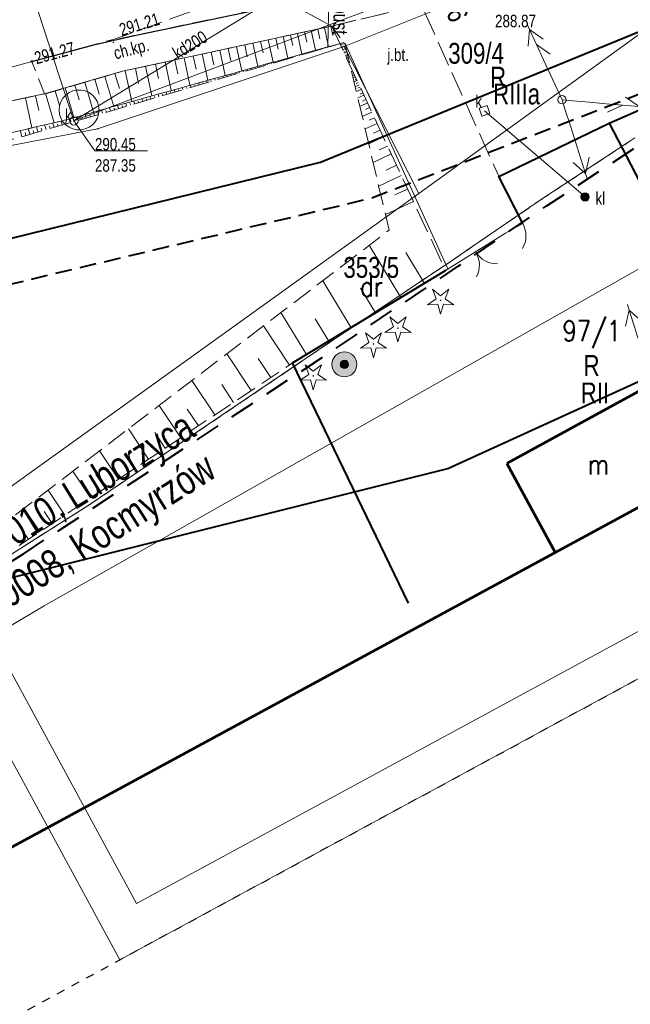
# Model space of a CAD drawing. Header units: metres. Extents: x 7437397 to 7437776, y 5556446 to 5556944.
# Tile 5 of 45: x 7437509 to 7437546, y 5556615 to 5556674. Entities that reach past the tile are written whole.
import ezdxf
from ezdxf.enums import TextEntityAlignment as Align

# ---------------------------------------------------------------- set-up
doc = ezdxf.new("R2010")
doc.units = ezdxf.units.M
doc.header["$MEASUREMENT"] = 0
for name, pattern in [('BUBZ01-500', [1.75, 1.25, -0.5]), ('EGBO02-500', [2.5, 1.5, -1]), ('EGBU01-500', [1, 0.5, -0.5]), ('KTCR02-500', [1.5, 1, -0.5]), ('KTJZ01-500', [2, 1.5, -0.5]), ('PTRW01_01-500', [1, 0.5, -0.5])]:
    doc.linetypes.add(name, pattern=pattern)
doc.layers.get('0').update_dxf_attribs({"color": 250, "lineweight": 5})
for name, color, linetype, lineweight in [('203-Punkt załamania granicy działki nie stabilizowany', 7, 'Continuous', 5), ('_arkusz', 7, 'Continuous', 13), ('brama (linia) - symbol', 7, 'Continuous', 5), ('BUBZ01', 250, 'Continuous', 5), ('BUBZ01_1', 250, 'Continuous', 5), ('BUIB02_01', 250, 'Continuous', 5), ('D_opis trasy', 7, 'Continuous', 13), ('D_opisy', 7, 'Continuous', 13), ('EGBB01', 250, 'Continuous', 5), ('EGBD03', 250, 'Continuous', 5), ('EGBK02', 250, 'Continuous', 5), ('EGBO02', 250, 'Continuous', 5), ('EGBP04_03', 250, 'Continuous', 5), ('EGBU01', 250, 'Continuous', 5), ('furtka (linia) - symbol', 7, 'Continuous', 5), ('KTCR02', 250, 'Continuous', 5), ('KTJZ01', 250, 'Continuous', 5), ('KTKR01', 250, 'Continuous', 5), ('KTOK01', 250, 'Continuous', 5), ('KTOK02', 250, 'Continuous', 5), ('KTOK04', 250, 'Continuous', 5), ('KTOK05_01', 250, 'Continuous', 5), ('MPZP', 250, 'Continuous', 5), ('OBOP01_01', 250, 'Continuous', 5), ('przewód elektroenergetyczny niskiego napięcia (linia) - symbol', 7, 'Continuous', 5), ('przewód kanalizacyjny (linia)', 7, 'Continuous', 5), ('przewód kanalizacyjny (linia)-Atr1', 7, 'Continuous', 5), ('przewód telekomunikacyjny (linia) - symbol', 7, 'Continuous', 5), ('punkt o określonej wysokości (sieć kanalizacyjna)', 7, 'Continuous', 5), ('punkt o określonej wysokości (sieć kanalizacyjna)-Atr2', 7, 'Continuous', 5), ('punkt o określonej wysokości (sieć kanalizacyjna)-Atr3', 7, 'Continuous', 5), ('punkt wysokościowy naturalny', 7, 'Continuous', 5), ('punkt wysokościowy sztuczny', 7, 'Continuous', 5), ('RTPW01', 250, 'Continuous', 5), ('RTPW02', 250, 'Continuous', 5), ('rzedne dla projektanta', 250, 'Continuous', 5), ('SUPG_01', 250, 'Continuous', 5), ('SUPK_01', 250, 'Continuous', 5), ('SUSM04_01_E', 250, 'Continuous', 5), ('SUUS13', 250, 'Continuous', 5), ('SUUS22_01_K', 250, 'Continuous', 5), ('słup (punkt)', 7, 'Continuous', 5), ('Warstwa 1', 250, 'Continuous', 5), ('Warstwa 2', 250, 'Continuous', 5), ('właz - siec kanalizacyjna (powierzchnia)', 7, 'Continuous', 5), ('właz kwadratowy - siec kanalizacyjna (punkt)', 7, 'Continuous', 5), ('właz kwadratowy - siec kanalizacyjna (punkt)-Atr17', 7, 'Continuous', 5), ('właz okrągły - siec kanalizacyjna (punkt)', 7, 'Continuous', 5), ('właz okrągły - siec kanalizacyjna (punkt)-Atr17', 7, 'Continuous', 5)]:
    doc.layers.add(name, color=color, linetype=linetype, lineweight=lineweight)
doc.styles.get("Standard").update_dxf_attribs({"font": 'txt.shx', "width": 0.75})
doc.styles.add('Style-Arial Narrow', font='ARIALN.TTF')
doc.linetypes.add('KTOK01-500', pattern='A,1.75,[13,dgnlstyle-rozp_2015.shx,S=0.002778,R=0,X=0,Y=0],1.75', length=3.5)
doc.linetypes.add('KTOK05_01-500', pattern='A,3.75,[13,dgnlstyle-rozp_2015.shx,S=0.002778,R=0,X=0,Y=0],3.75', length=7.5)

# ---------------------------------------------------------------- blocks, each defined once
blk = doc.blocks.new('PW01')
at = {"layer": 'punkt wysokościowy naturalny', "linetype": 'Continuous', "lineweight": 13}
h = blk.add_hatch(color=0, dxfattribs=at)
edge = h.paths.add_edge_path()
edge.add_arc((0, 0), 0.45, 0, 360)
blk = doc.blocks.new('US22')
at = {"color": 0, "linetype": 'Continuous', "lineweight": 13, "ltscale": 10}
blk.add_circle((0, 0), 2.5, dxfattribs=at)
blk = doc.blocks.new('PT01')
at = {"color": 0, "linetype": 'Continuous', "lineweight": 13, "ltscale": 10}
for p, q in [((6.5, 0), (0, 0)), ((6.5, 0), (16.5, 0)), ((16.5, 0), (26.5, 0)), ((26.5, 0), (36.5, 0)), ((36.5, 0), (27.84, -5)), ((36.5, 0), (46.5, 0)), ((46.5, 0), (37.84, 5)), ((46.5, 0), (50, 0))]:
    blk.add_line(p, q, dxfattribs=at)
blk = doc.blocks.new('PE04')
at = {"color": 0, "linetype": 'Continuous', "lineweight": 13, "ltscale": 10}
for p, q in [((6.5, 0), (0, 0)), ((6.5, 0), (16.5, 0)), ((16.5, 0), (26.5, 0)), ((26.5, 0), (36.5, 0)), ((36.5, 0), (46.5, 0)), ((46.5, 0), (37.84, 5)), ((46.5, 0), (37.84, -5)), ((46.5, 0), (50, 0))]:
    blk.add_line(p, q, dxfattribs=at)
blk = doc.blocks.new('OK02')
at = {"layer": 'brama (linia) - symbol', "color": 0, "linetype": 'Continuous', "lineweight": 13, "ltscale": 10}
for centre, start, end in [((-15, 0), 0, 60), ((15, 0), 120, 180)]:
    blk.add_arc(centre, 15, start, end, dxfattribs=at)
blk = doc.blocks.new('US22A')
at = {"color": 0, "linetype": 'Continuous', "lineweight": 0, "ltscale": 10, "flags": 128}
blk.add_lwpolyline([(-2.5, -2.5), (2.5, -2.5), (2.5, 2.5), (-2.5, 2.5), (-2.5, -2.5)], close=True, dxfattribs=at)
blk = doc.blocks.new('OK04')
at = {"color": 0, "linetype": 'Continuous', "lineweight": 0, "ltscale": 10}
blk.add_arc((15, 0.01), 15, 120, 180, dxfattribs=at)
blk = doc.blocks.new('203')
at = {"layer": '203-Punkt załamania granicy działki nie stabilizowany', "linetype": 'Continuous', "lineweight": 13}
h = blk.add_hatch(color=96, dxfattribs=at)
edge = h.paths.add_edge_path()
edge.add_arc((0, 0), 0.45, 0, 360)
blk = doc.blocks.new('PW02')
at = {"layer": 'punkt wysokościowy sztuczny', "linetype": 'Continuous', "lineweight": 13}
h = blk.add_hatch(color=0, dxfattribs=at)
edge = h.paths.add_edge_path()
edge.add_arc((0, 0), 0.45, 0, 360)
blk = doc.blocks.new('SM04')
at = {"layer": 'słup (punkt)', "color": 0, "linetype": 'Continuous', "lineweight": 13}
blk.add_circle((0, 0), 2.5, dxfattribs=at)
blk = doc.blocks.new('SUUS13')
at = {"layer": 'SUUS13', "linetype": 'Continuous', "lineweight": 13}
h = blk.add_hatch(color=8, dxfattribs=at)
edge = h.paths.add_edge_path()
edge.add_arc((0, 0), 0.75, 0, 360)
h = blk.add_hatch(color=8, dxfattribs=at)
edge = h.paths.add_edge_path()
edge.add_arc((0, 0), 0.25, 0, 360)
at = {"layer": 'SUUS13', "color": 250, "linetype": 'Continuous', "lineweight": 13}
for radius in [0.75, 0.25]:
    blk.add_circle((0, 0), radius, dxfattribs=at)
blk = doc.blocks.new('OBOP01_01')
at = {"layer": 'OBOP01_01', "linetype": 'Continuous', "lineweight": 13}
h = blk.add_hatch(color=96, dxfattribs=at)
edge = h.paths.add_edge_path()
edge.add_arc((0, 0), 0.05, 0, 360)
at = {"layer": 'OBOP01_01', "color": 96, "linetype": 'Continuous', "lineweight": 13, "flags": 128}
blk.add_lwpolyline([(0, -0.829), (-0.167, -0.23), (-0.788, -0.256), (-0.271, 0.088), (-0.487, 0.671), (0, 0.285), (0.487, 0.671), (0.271, 0.088), (0.788, -0.256), (0.167, -0.23), (0, -0.829)], close=True, dxfattribs=at)
blk = doc.blocks.new('SUUS22_01')
at = {"layer": 'SUUS22_01_K', "linetype": 'Continuous', "lineweight": 13}
h = blk.add_hatch(color=8, dxfattribs=at)
edge = h.paths.add_edge_path()
edge.add_arc((0, 0), 0.25, 0, 360)
at = {"layer": 'SUUS22_01_K', "color": 250, "linetype": 'Continuous', "lineweight": 13}
blk.add_circle((0, 0), 0.25, dxfattribs=at)

msp = doc.modelspace()

# ---------------------------------------------------------------- linework, layer by layer
at = {"layer": '_arkusz', "flags": 128}
for points in [[(7437515.216, 5556617.416), (7437771.128, 5556756.173), (7437674.245, 5556934.858), (7437418.332, 5556796.101), (7437515.216, 5556617.416)], [(7437515.216, 5556617.416), (7437771.128, 5556756.173), (7437674.245, 5556934.858), (7437418.332, 5556796.101), (7437515.216, 5556617.416)], [(7437516.222, 5556620.805), (7437767.739, 5556757.179), (7437673.239, 5556931.468), (7437421.721, 5556795.095), (7437516.222, 5556620.805)], [(7437516.222, 5556620.805), (7437767.739, 5556757.179), (7437673.239, 5556931.468), (7437421.721, 5556795.095), (7437516.222, 5556620.805)]]:
    msp.add_lwpolyline(points, close=True, dxfattribs=at)
at = {"layer": 'BUBZ01', "color": 7, "linetype": 'BUBZ01-500', "lineweight": 13}
msp.add_line((7437509.175, 5556642.284), (7437525.588, 5556653.243), dxfattribs=at)
at = {"layer": 'BUBZ01', "color": 7, "linetype": 'BUBZ01-500', "lineweight": 13, "flags": 128}
msp.add_lwpolyline([(7437497.945, 5556666.794), (7437498.812, 5556664.903), (7437501.01, 5556665.33), (7437511.67, 5556667.75), (7437528.66, 5556672.48), (7437527.93, 5556673.47), (7437515.37, 5556670.75), (7437510.69, 5556669.39), (7437500.89, 5556667.31), (7437497.945, 5556666.794)], close=True, dxfattribs=at)
at = {"layer": 'BUBZ01', "color": 7, "linetype": 'Continuous', "lineweight": 13, "flags": 128}
for points in [[(7437526.29, 5556673.12), (7437526.43, 5556672.51)], [(7437526.7, 5556673.2), (7437526.96, 5556672.01)], [(7437527.1, 5556673.29), (7437527.23, 5556672.7)], [(7437527.5, 5556673.38), (7437527.75, 5556672.23)], [(7437527.88, 5556673.46), (7437528.01, 5556672.9)], [(7437523.66, 5556672.54), (7437523.81, 5556671.86)], [(7437524.12, 5556672.64), (7437524.41, 5556671.3)], [(7437524.57, 5556672.74), (7437524.71, 5556672.08)], [(7437525.01, 5556672.84), (7437525.29, 5556671.54)], [(7437525.45, 5556672.93), (7437525.59, 5556672.3)], [(7437525.88, 5556673.03), (7437526.14, 5556671.78)], [(7437520.69, 5556671.9), (7437520.86, 5556671.13)], [(7437521.21, 5556672.01), (7437521.54, 5556670.5)], [(7437521.72, 5556672.12), (7437521.88, 5556671.38)], [(7437522.22, 5556672.23), (7437522.53, 5556670.77)], [(7437522.71, 5556672.34), (7437522.86, 5556671.62)], [(7437523.19, 5556672.44), (7437523.49, 5556671.04)], [(7437526.49, 5556671.84), (7437526.48, 5556671.86)], [(7437526.73, 5556671.91), (7437526.72, 5556671.94)], [(7437526.97, 5556671.99), (7437526.97, 5556672)], [(7437527.21, 5556672.06), (7437527.21, 5556672.08)], [(7437527.46, 5556672.13), (7437527.45, 5556672.14)], [(7437527.7, 5556672.2), (7437527.69, 5556672.21)], [(7437528.18, 5556672.34), (7437528.18, 5556672.35)], [(7437517.93, 5556671.31), (7437518.3, 5556669.6)], [(7437518.51, 5556671.43), (7437518.69, 5556670.59)], [(7437519.07, 5556671.55), (7437519.42, 5556669.91)], [(7437519.62, 5556671.67), (7437519.79, 5556670.87)], [(7437520.16, 5556671.79), (7437520.5, 5556670.21)], [(7437524.32, 5556671.21), (7437524.3, 5556671.27)], [(7437524.56, 5556671.28), (7437524.55, 5556671.3)], [(7437524.8, 5556671.35), (7437524.78, 5556671.4)], [(7437525.04, 5556671.42), (7437525.03, 5556671.44)], [(7437525.28, 5556671.49), (7437525.27, 5556671.54)], [(7437525.52, 5556671.56), (7437525.52, 5556671.58)], [(7437525.76, 5556671.63), (7437525.75, 5556671.67)], [(7437526.01, 5556671.7), (7437526, 5556671.72)], [(7437526.25, 5556671.77), (7437526.24, 5556671.81)], [(7437515.53, 5556670.78), (7437515.93, 5556668.94)], [(7437516.15, 5556670.92), (7437516.34, 5556670.01)], [(7437516.75, 5556671.05), (7437517.14, 5556669.27)], [(7437517.35, 5556671.18), (7437517.54, 5556670.31)], [(7437522.38, 5556670.64), (7437522.36, 5556670.73)], [(7437522.62, 5556670.71), (7437522.61, 5556670.75)], [(7437522.87, 5556670.78), (7437522.84, 5556670.86)], [(7437523.11, 5556670.85), (7437523.1, 5556670.89)], [(7437523.35, 5556670.92), (7437523.33, 5556671)], [(7437523.59, 5556670.99), (7437523.58, 5556671.03)], [(7437523.83, 5556671.06), (7437523.81, 5556671.13)], [(7437524.07, 5556671.13), (7437524.06, 5556671.17)], [(7437513.12, 5556670.1), (7437513.64, 5556668.3)], [(7437513.72, 5556670.27), (7437513.98, 5556669.37)], [(7437514.32, 5556670.44), (7437514.85, 5556668.63)], [(7437514.92, 5556670.62), (7437515.19, 5556669.71)], [(7437520.45, 5556670.07), (7437520.42, 5556670.19)], [(7437520.69, 5556670.14), (7437520.68, 5556670.2)], [(7437520.93, 5556670.21), (7437520.9, 5556670.32)], [(7437521.18, 5556670.28), (7437521.16, 5556670.34)], [(7437521.42, 5556670.36), (7437521.39, 5556670.46)], [(7437521.66, 5556670.43), (7437521.64, 5556670.47)], [(7437521.9, 5556670.5), (7437521.87, 5556670.59)], [(7437522.14, 5556670.57), (7437522.13, 5556670.61)], [(7437511.34, 5556669.58), (7437511.6, 5556668.69)], [(7437511.93, 5556669.75), (7437512.45, 5556667.97)], [(7437512.52, 5556669.92), (7437512.78, 5556669.03)], [(7437518.04, 5556669.36), (7437517.99, 5556669.51)], [(7437518.28, 5556669.43), (7437518.26, 5556669.51)], [(7437518.52, 5556669.51), (7437518.48, 5556669.65)], [(7437518.76, 5556669.58), (7437518.74, 5556669.64)], [(7437519, 5556669.65), (7437518.96, 5556669.78)], [(7437519.24, 5556669.72), (7437519.22, 5556669.78)], [(7437519.48, 5556669.79), (7437519.45, 5556669.92)], [(7437519.73, 5556669.86), (7437519.71, 5556669.92)], [(7437519.97, 5556669.93), (7437519.93, 5556670.05)], [(7437520.21, 5556670), (7437520.19, 5556670.06)], [(7437509.56, 5556669.15), (7437509.94, 5556667.36)], [(7437510.16, 5556669.28), (7437510.35, 5556668.39)], [(7437510.76, 5556669.41), (7437511.27, 5556667.66)], [(7437516.1, 5556668.8), (7437516.05, 5556668.97)], [(7437516.34, 5556668.87), (7437516.32, 5556668.95)], [(7437516.59, 5556668.94), (7437516.54, 5556669.1)], [(7437516.83, 5556669.01), (7437516.8, 5556669.09)], [(7437517.07, 5556669.08), (7437517.02, 5556669.24)], [(7437517.31, 5556669.15), (7437517.29, 5556669.23)], [(7437517.55, 5556669.22), (7437517.51, 5556669.38)], [(7437517.79, 5556669.29), (7437517.77, 5556669.37)], [(7437514.17, 5556668.23), (7437514.11, 5556668.43)], [(7437514.41, 5556668.3), (7437514.38, 5556668.4)], [(7437514.65, 5556668.37), (7437514.6, 5556668.56)], [(7437514.9, 5556668.44), (7437514.87, 5556668.54)], [(7437515.14, 5556668.51), (7437515.08, 5556668.7)], [(7437515.38, 5556668.58), (7437515.35, 5556668.68)], [(7437515.62, 5556668.66), (7437515.57, 5556668.83)], [(7437515.86, 5556668.73), (7437515.84, 5556668.81)], [(7437511.75, 5556667.53), (7437511.69, 5556667.75)], [(7437512.24, 5556667.66), (7437512.17, 5556667.89)], [(7437512.48, 5556667.73), (7437512.45, 5556667.85)], [(7437512.72, 5556667.8), (7437512.66, 5556668.02)], [(7437512.96, 5556667.88), (7437512.93, 5556667.98)], [(7437513.2, 5556667.95), (7437513.14, 5556668.16)], [(7437513.45, 5556668.02), (7437513.42, 5556668.12)], [(7437513.69, 5556668.09), (7437513.63, 5556668.29)], [(7437513.93, 5556668.16), (7437513.9, 5556668.26)], [(7437509.33, 5556666.83), (7437509.23, 5556667.2)], [(7437509.82, 5556666.97), (7437509.72, 5556667.31)], [(7437510.06, 5556667.04), (7437510.01, 5556667.2)], [(7437510.3, 5556667.11), (7437510.21, 5556667.42)], [(7437510.54, 5556667.18), (7437510.5, 5556667.33)], [(7437510.79, 5556667.25), (7437510.7, 5556667.53)], [(7437511.03, 5556667.32), (7437510.99, 5556667.45)], [(7437511.27, 5556667.39), (7437511.2, 5556667.64)], [(7437511.51, 5556667.46), (7437511.48, 5556667.58)], [(7437512, 5556667.6), (7437511.96, 5556667.71)], [(7437509.58, 5556666.9), (7437509.53, 5556667.08)]]:
    msp.add_lwpolyline(points, dxfattribs=at)
at = {"layer": 'BUBZ01', "color": 7, "linetype": 'BUBZ01-500', "lineweight": 13, "flags": 128}
for points in [[(7437499.202, 5556664.052), (7437501.23, 5556664.5), (7437512.5, 5556667.74), (7437528.66, 5556672.48), (7437511.67, 5556667.75), (7437501.01, 5556665.33), (7437498.812, 5556664.903)], [(7437528.72, 5556672.47), (7437531.377, 5556661.223), (7437508.495, 5556643.769)]]:
    msp.add_lwpolyline(points, dxfattribs=at)
at = {"layer": 'BUBZ01_1', "color": 7, "linetype": 'Continuous', "lineweight": 13}
for p, q in [((7437528.728, 5556672.436), (7437528.468, 5556672.315)), ((7437528.647, 5556672.233), (7437528.532, 5556672.179)), ((7437528.799, 5556672.138), (7437528.595, 5556672.043)), ((7437528.746, 5556671.948), (7437528.658, 5556671.907)), ((7437528.851, 5556671.914), (7437528.69, 5556671.839)), ((7437528.82, 5556671.734), (7437528.753, 5556671.703)), ((7437528.904, 5556671.691), (7437528.785, 5556671.635)), ((7437528.869, 5556671.592), (7437528.817, 5556671.567)), ((7437528.939, 5556671.541), (7437528.848, 5556671.499)), ((7437529.066, 5556671.022), (7437529.07, 5556671.023)), ((7437529.186, 5556670.498), (7437529.292, 5556670.548)), ((7437529.221, 5556670.349), (7437529.355, 5556670.412)), ((7437529.263, 5556670.452), (7437529.323, 5556670.48)), ((7437529.274, 5556670.126), (7437529.45, 5556670.208)), ((7437529.337, 5556670.238), (7437529.418, 5556670.276)), ((7437529.344, 5556669.828), (7437529.577, 5556669.936)), ((7437529.411, 5556670.024), (7437529.513, 5556670.072)), ((7437529.415, 5556669.53), (7437529.703, 5556669.664)), ((7437529.51, 5556669.739), (7437529.64, 5556669.8)), ((7437529.503, 5556669.157), (7437529.862, 5556669.324)), ((7437529.633, 5556669.383), (7437529.798, 5556669.46)), ((7437529.781, 5556668.956), (7437529.988, 5556669.052)), ((7437529.626, 5556668.635), (7437530.083, 5556668.849)), ((7437529.953, 5556668.457), (7437530.21, 5556668.577)), ((7437529.767, 5556668.039), (7437530.337, 5556668.305)), ((7437530.175, 5556667.816), (7437530.495, 5556667.965)), ((7437529.943, 5556667.294), (7437530.653, 5556667.625)), ((7437530.446, 5556667.032), (7437530.843, 5556667.217)), ((7437530.154, 5556666.4), (7437531.033, 5556666.81)), ((7437530.791, 5556666.035), (7437531.287, 5556666.266)), ((7437530.418, 5556665.282), (7437531.508, 5556665.79)), ((7437531.21, 5556664.824), (7437531.825, 5556665.111)), ((7437530.753, 5556663.866), (7437532.11, 5556664.499)), ((7437531.727, 5556663.328), (7437532.49, 5556663.683)), ((7437531.157, 5556662.153), (7437532.838, 5556662.936)), ((7437530.191, 5556660.318), (7437532.092, 5556657.172)), ((7437532.377, 5556659.869), (7437533.495, 5556658.02)), ((7437527.391, 5556658.183), (7437529.095, 5556655.362)), ((7437529.662, 5556657.738), (7437530.562, 5556656.248)), ((7437524.889, 5556656.274), (7437526.417, 5556653.744)), ((7437523.833, 5556655.468), (7437525.402, 5556653.119)), ((7437526.948, 5556655.891), (7437527.756, 5556654.553)), ((7437521.628, 5556653.787), (7437523.1, 5556651.582)), ((7437523.521, 5556653.511), (7437524.282, 5556652.371)), ((7437519.542, 5556652.196), (7437520.923, 5556650.128)), ((7437521.329, 5556651.945), (7437522.043, 5556650.876)), ((7437517.576, 5556650.696), (7437518.87, 5556648.758)), ((7437519.258, 5556650.466), (7437519.928, 5556649.464)), ((7437515.729, 5556649.287), (7437516.942, 5556647.47)), ((7437517.31, 5556649.074), (7437517.937, 5556648.135)), ((7437514, 5556647.969), (7437515.138, 5556646.265)), ((7437515.483, 5556647.77), (7437516.071, 5556646.888)), ((7437512.392, 5556646.742), (7437513.458, 5556645.144)), ((7437513.778, 5556646.552), (7437514.329, 5556645.725)), ((7437510.902, 5556645.605), (7437511.903, 5556644.106)), ((7437512.194, 5556645.421), (7437512.712, 5556644.646)), ((7437509.472, 5556644.514), (7437510.41, 5556643.109)), ((7437510.672, 5556644.334), (7437511.157, 5556643.607)), ((7437509.271, 5556643.333), (7437509.726, 5556642.652))]:
    msp.add_line(p, q, dxfattribs=at)
at = {"layer": 'BUIB02_01', "color": 7, "linetype": 'Continuous', "lineweight": 13}
msp.add_line((7437528.72, 5556672.47), (7437534.918, 5556658.857), dxfattribs=at)
at = {"layer": 'BUIB02_01', "color": 212, "linetype": 'Continuous', "lineweight": 40, "flags": 128}
msp.add_lwpolyline([(7437478.779, 5556655.789), (7437498.529, 5556658.242), (7437527.258, 5556665.29), (7437554.461, 5556676.462), (7437578.709, 5556689.08)], dxfattribs=at)
at = {"layer": 'D_opisy', "color": 1}
msp.add_line((7437527.989, 5556685.722), (7437527.7, 5556672.2), dxfattribs=at)
at = {"layer": 'EGBB01', "color": 7, "linetype": 'Continuous', "lineweight": 53, "flags": 128}
for points in [[(7437547.2, 5556651.99), (7437538.44, 5556647.2)], [(7437538.44, 5556647.2), (7437541.354, 5556641.873)]]:
    msp.add_lwpolyline(points, dxfattribs=at)
at = {"layer": 'EGBD03', "color": 96, "linetype": 'Continuous', "lineweight": 13, "flags": 128}
for points in [[(7437553.19, 5556677.9), (7437533.16, 5556663.41)], [(7437535.38, 5556674.92), (7437528.68, 5556672.25)], [(7437513.88, 5556667.3), (7437528.68, 5556672.25)], [(7437533.16, 5556663.41), (7437528.68, 5556672.25)], [(7437499.024, 5556664.441), (7437513.88, 5556667.3)], [(7437545.77, 5556666.51), (7437546.14, 5556666.76)], [(7437540.53, 5556663.07), (7437545.77, 5556666.51)], [(7437507.829, 5556645.222), (7437533.16, 5556663.41)], [(7437535.25, 5556659.46), (7437540.53, 5556663.07)], [(7437527.09, 5556653.99), (7437535.25, 5556659.46)], [(7437513.31, 5556644.68), (7437527.09, 5556653.99)], [(7437509.253, 5556642.115), (7437513.31, 5556644.68)], [(7437509.253, 5556642.115), (7437502.95, 5556638.13), (7437496.957, 5556635.063)]]:
    msp.add_lwpolyline(points, dxfattribs=at)
at = {"layer": 'EGBO02', "color": 96, "linetype": 'EGBO02-500', "lineweight": 40, "flags": 128}
for points in [[(7437509.408, 5556641.775), (7437527.366, 5556653.573), (7437535.53, 5556659.046), (7437540.808, 5556662.655), (7437546.047, 5556666.094), (7437546.417, 5556666.344), (7437547.687, 5556667.174), (7437556.491, 5556673.156), (7437559.221, 5556675.006), (7437566.622, 5556680.047), (7437572.551, 5556684.096), (7437578.927, 5556688.403), (7437581.512, 5556689.607), (7437586.468, 5556691.935), (7437596.734, 5556696.524), (7437608.998, 5556702.025), (7437613.531, 5556704.147), (7437646.901, 5556719.682), (7437664.231, 5556728.731), (7437679.981, 5556736.007), (7437721.816, 5556755.672), (7437743.341, 5556772.789), (7437751.664, 5556779.423)], [(7437509.408, 5556641.775), (7437503.087, 5556637.778), (7437497.221, 5556634.776)]]:
    msp.add_lwpolyline(points, dxfattribs=at)
at = {"layer": 'EGBU01', "color": 96, "linetype": 'EGBU01-500', "lineweight": 13, "flags": 128}
for points in [[(7437545.77, 5556666.51), (7437546.14, 5556666.76)], [(7437546.14, 5556666.76), (7437545.77, 5556666.51)], [(7437540.53, 5556663.07), (7437545.77, 5556666.51)], [(7437545.77, 5556666.51), (7437540.53, 5556663.07)], [(7437535.25, 5556659.46), (7437540.53, 5556663.07)], [(7437540.53, 5556663.07), (7437535.25, 5556659.46)], [(7437527.09, 5556653.99), (7437535.25, 5556659.46)], [(7437535.25, 5556659.46), (7437527.09, 5556653.99)], [(7437513.31, 5556644.68), (7437527.09, 5556653.99)], [(7437527.09, 5556653.99), (7437513.31, 5556644.68)], [(7437509.253, 5556642.115), (7437513.31, 5556644.68)], [(7437513.31, 5556644.68), (7437509.253, 5556642.115)]]:
    msp.add_lwpolyline(points, dxfattribs=at)
at = {"layer": 'KTCR02', "color": 7, "linetype": 'KTCR02-500', "lineweight": 13, "flags": 128}
msp.add_lwpolyline([(7437510.69, 5556669.39), (7437509.93, 5556671.34), (7437513.74, 5556672.37), (7437516.19, 5556672.93), (7437525.36, 5556674.85), (7437527.93, 5556673.47), (7437515.37, 5556670.75), (7437510.69, 5556669.39)], close=True, dxfattribs=at)
at = {"layer": 'KTJZ01', "color": 7, "linetype": 'KTJZ01-500', "lineweight": 13, "flags": 128}
msp.add_lwpolyline([(7437487.24, 5556665.88), (7437500.01, 5556668.65), (7437509.93, 5556671.34), (7437514.81, 5556672.66), (7437528.54, 5556677.57), (7437546.18, 5556685.08), (7437562.31, 5556693.39), (7437575.78, 5556700.17), (7437584.6, 5556705.2), (7437599.33, 5556712.79), (7437607.41, 5556717.03), (7437624.22, 5556725.75), (7437636.91, 5556731.79), (7437639.91, 5556733.3), (7437648.13, 5556737.1), (7437664.08, 5556744.94), (7437674.41, 5556750.47), (7437695.47, 5556762.01), (7437726.23, 5556778.98), (7437745.592, 5556790.579), (7437740.524, 5556799.89), (7437726.071, 5556794.065), (7437721.424, 5556793.261), (7437718.653, 5556793.684), (7437716.454, 5556794.853), (7437714.78, 5556796.65), (7437713.44, 5556798.18), (7437704.05, 5556814.76), (7437696.46, 5556806.77), (7437698.53, 5556806.84), (7437700.74, 5556806.26), (7437702.79, 5556804.94), (7437704.06, 5556803.16), (7437709.44, 5556793.77), (7437711.44, 5556790.12), (7437712.13, 5556787.63), (7437712.21, 5556785.35), (7437711.59, 5556783.66), (7437709.87, 5556781.76), (7437701.28, 5556777.09), (7437699.42, 5556776.48), (7437697.78, 5556776.19), (7437695.76, 5556776.41), (7437693.65, 5556777.51), (7437692.09, 5556778.89), (7437690.49, 5556781.22), (7437685.25, 5556778.28), (7437686.1, 5556775.03), (7437686.085, 5556773.72), (7437685.81, 5556772.51), (7437685.3, 5556771.32), (7437684.475, 5556769.98), (7437683.43, 5556768.68), (7437682.12, 5556767.23), (7437680.52, 5556765.9), (7437679.609, 5556765.424), (7437667.4, 5556758.73), (7437656.58, 5556752.94), (7437646.03, 5556747.24), (7437635.04, 5556741.31), (7437625.46, 5556735.97), (7437617.31, 5556731.03), (7437610.73, 5556727.32), (7437599.83, 5556721.28), (7437592.56, 5556717.41), (7437581.48, 5556711.39), (7437572.19, 5556706.38), (7437570.63, 5556705.57), (7437559.43, 5556699.57), (7437555.27, 5556697.37), (7437547.58, 5556693.6), (7437542.1, 5556690.99), (7437536.78, 5556688.64), (7437527.13, 5556684.56), (7437524.75, 5556685.69), (7437522.99, 5556687.15), (7437521.44, 5556689.45), (7437520.46, 5556691.39), (7437515.43, 5556689.51), (7437516.09, 5556686.202), (7437515.98, 5556684.5), (7437514.73, 5556681.38), (7437513.55, 5556680.28), (7437512.1, 5556679.32), (7437507.87, 5556678.13), (7437498.81, 5556675.82), (7437492.9, 5556674.29)], dxfattribs=at)
for points in [[(7437525.36, 5556674.85), (7437534.27, 5556677.12), (7437533.32, 5556674.74), (7437527.93, 5556673.47), (7437525.36, 5556674.85)], [(7437527.93, 5556673.47), (7437533.32, 5556674.74), (7437537.94, 5556664.49), (7437539.4, 5556661.61), (7437538.37, 5556661.03), (7437534.77, 5556658.79), (7437527.93, 5556673.47)]]:
    msp.add_lwpolyline(points, close=True, dxfattribs=at)
at = {"layer": 'KTKR01', "color": 7, "linetype": 'Continuous', "lineweight": 30, "flags": 128}
msp.add_lwpolyline([(7437509.93, 5556671.34), (7437513.74, 5556672.37), (7437516.19, 5556672.93), (7437525.36, 5556674.85), (7437534.27, 5556677.12), (7437543.86, 5556679.82), (7437547.6, 5556681.25), (7437562.05, 5556688.41), (7437564.55, 5556690.07), (7437567.61, 5556692.67), (7437574.17, 5556698.83), (7437574.91, 5556699.49), (7437575.69, 5556700.12)], dxfattribs=at)
at = {"layer": 'KTOK01', "color": 7, "linetype": 'KTOK01-500', "lineweight": 13, "flags": 128}
msp.add_lwpolyline([(7437527.93, 5556673.47), (7437515.37, 5556670.75), (7437510.76, 5556669.41), (7437500.89, 5556667.31), (7437497.967, 5556666.813)], dxfattribs=at)
at = {"layer": 'KTOK02', "color": 7, "linetype": 'Continuous', "lineweight": 13, "flags": 128}
msp.add_lwpolyline([(7437538.37, 5556661.03), (7437534.77, 5556658.79)], dxfattribs=at)
at = {"layer": 'KTOK04', "color": 7, "linetype": 'Continuous', "lineweight": 13, "flags": 128}
msp.add_lwpolyline([(7437539.4, 5556661.61), (7437538.37, 5556661.03)], dxfattribs=at)
at = {"layer": 'KTOK05_01', "color": 7, "linetype": 'KTOK05_01-500', "lineweight": 40, "flags": 128}
for points in [[(7437539.4, 5556661.61), (7437537.97, 5556664.43), (7437544.59, 5556667.64), (7437552.99, 5556671.31)], [(7437544.59, 5556667.64), (7437553.94, 5556649.66), (7437554.329, 5556648.908)], [(7437532.54, 5556638.82), (7437525.588, 5556653.243), (7437534.77, 5556658.79)]]:
    msp.add_lwpolyline(points, dxfattribs=at)
at = {"layer": 'MPZP', "color": 212, "linetype": 'KTCR02-500', "lineweight": 40, "flags": 128}
msp.add_lwpolyline([(7437480.406, 5556653.046), (7437497.678, 5556655.366), (7437530.257, 5556663.123), (7437555.691, 5556673.002), (7437601.685, 5556696.111), (7437651.01, 5556723.248), (7437712.92, 5556755.928), (7437752.943, 5556777.073)], dxfattribs=at)
at = {"layer": 'MPZP', "color": 212, "linetype": 'KTOK05_01-500', "lineweight": 40, "flags": 128}
msp.add_lwpolyline([(7437495.183, 5556636.991), (7437534.91, 5556646.91), (7437607.002, 5556679.825), (7437691.32, 5556724.349), (7437761.13, 5556762.033)], dxfattribs=at)
at = {"layer": 'przewód kanalizacyjny (linia)', "color": 36, "linetype": 'Continuous', "lineweight": 13, "flags": 128}
for points in [[(7437507.01, 5556684.43), (7437512.46, 5556667.77)], [(7437512.46, 5556667.77), (7437535.98, 5556676.65), (7437554.59, 5556679.12)], [(7437512.46, 5556667.77), (7437528.53, 5556677.61)]]:
    msp.add_lwpolyline(points, dxfattribs=at)
at = {"layer": 'punkt o określonej wysokości (sieć kanalizacyjna)-Atr2', "color": 7, "flags": 128}
msp.add_lwpolyline([(7437512.46, 5556667.77), (7437513.72, 5556665.98), (7437516.866, 5556665.98)], dxfattribs=at)
at = {"layer": 'rzedne dla projektanta', "color": 7, "linetype": 'Continuous', "lineweight": 40}
msp.add_circle((7437509.93, 5556671.34), 0.0225, dxfattribs=at)
at = {"layer": 'SUPG_01', "color": 52, "linetype": 'Continuous', "lineweight": 13}
msp.add_line((7437510.677, 5556638.674), (7437499.657, 5556632.13), dxfattribs=at)
at = {"layer": 'SUPG_01', "color": 52, "linetype": 'Continuous', "lineweight": 13, "flags": 128}
msp.add_lwpolyline([(7437619.69, 5556696.07), (7437619.33, 5556696.07), (7437605.899, 5556688.332), (7437599.734, 5556685.262), (7437589.523, 5556679.677), (7437568.76, 5556670.23), (7437547.783, 5556659.698), (7437510.677, 5556638.674)], dxfattribs=at)
at = {"layer": 'SUPK_01', "color": 36, "linetype": 'Continuous', "lineweight": 13}
msp.add_line((7437537.11, 5556668.38), (7437543.146, 5556663.215), dxfattribs=at)
at = {"layer": 'Warstwa 1', "color": 207, "linetype": 'Continuous', "lineweight": 53, "true_color": 0x6e1e6e, "flags": 128}
msp.add_lwpolyline([(7437466.384, 5556694.725), (7437479.253, 5556654.299), (7437507.556, 5556623.548), (7437507.556, 5556623.548), (7437761.553, 5556761.255), (7437724.258, 5556829.774), (7437466.384, 5556694.725)], close=True, dxfattribs=at)
at = {"layer": 'Warstwa 2', "color": 5, "linetype": 'PTRW01_01-500', "lineweight": 30, "flags": 128}
msp.add_lwpolyline([(7437497.381, 5556607.746), (7437776.307, 5556758.981), (7437676.21, 5556943.59), (7437397.285, 5556792.356), (7437497.381, 5556607.746)], close=True, dxfattribs=at)
at = {"layer": 'właz - siec kanalizacyjna (powierzchnia)', "color": 36, "linetype": 'Continuous', "lineweight": 13, "flags": 128}
msp.add_lwpolyline([(7437513.97, 5556668.43), (7437513.94, 5556668.18), (7437513.87, 5556667.94), (7437513.74, 5556667.72), (7437513.57, 5556667.54), (7437513.37, 5556667.39), (7437513.14, 5556667.29), (7437512.9, 5556667.24), (7437512.64, 5556667.24), (7437512.4, 5556667.29), (7437512.17, 5556667.39), (7437511.97, 5556667.54), (7437511.8, 5556667.72), (7437511.67, 5556667.94), (7437511.6, 5556668.18), (7437511.57, 5556668.43), (7437511.6, 5556668.68), (7437511.67, 5556668.92), (7437511.8, 5556669.14), (7437511.97, 5556669.32), (7437512.17, 5556669.47), (7437512.4, 5556669.57), (7437512.64, 5556669.62), (7437512.9, 5556669.62), (7437513.14, 5556669.57), (7437513.37, 5556669.47), (7437513.57, 5556669.32), (7437513.74, 5556669.14), (7437513.87, 5556668.92), (7437513.94, 5556668.68), (7437513.97, 5556668.43)], close=True, dxfattribs=at)

# ---------------------------------------------------------------- block references
at = {"layer": 'EGBP04_03', "color": 96, "linetype": 'Continuous', "lineweight": 13, "xscale": 0.1, "yscale": 0.1, "zscale": 0.1}
for p in [(7437528.68, 5556672.25), (7437513.88, 5556667.3), (7437545.77, 5556666.51), (7437533.16, 5556663.41), (7437540.53, 5556663.07), (7437535.25, 5556659.46), (7437527.09, 5556653.99), (7437513.31, 5556644.68)]:
    msp.add_blockref('203', p, dxfattribs=at)
at = {"layer": 'furtka (linia) - symbol', "color": 7, "linetype": 'Continuous', "lineweight": 13, "xscale": 0.1, "yscale": 0.1, "zscale": 0.1, "rotation": 209.384}
msp.add_blockref('OK04', (7437539.4, 5556661.61), dxfattribs=at)
at = {"layer": 'KTOK02', "color": 7, "linetype": 'Continuous', "lineweight": 13, "xscale": 0.1, "yscale": 0.1, "zscale": 0.1, "rotation": 211.8909999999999}
msp.add_blockref('OK02', (7437536.57, 5556659.91), dxfattribs=at)
at = {"layer": 'OBOP01_01', "color": 96, "linetype": 'Continuous', "lineweight": 13}
for p in [(7437534.468, 5556656.998), (7437531.908, 5556655.332), (7437530.441, 5556654.383), (7437526.825, 5556652.467)]:
    msp.add_blockref('OBOP01_01', p, dxfattribs=at)
at = {"layer": 'przewód elektroenergetyczny niskiego napięcia (linia) - symbol', "color": 1, "linetype": 'Continuous', "lineweight": 13}
for p, xscale, yscale, zscale, rotation in [((7437541.76, 5556669.04), 0.1, 0.1, 0.1, 114.799), ((7437541.76, 5556669.04), 0.1, 0.1, 0.1, 287.696), ((7437547.2, 5556651.99), 0.09999999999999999, 0.09999999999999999, 0.09999999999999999, 107.696)]:
    msp.add_blockref('PE04', p, dxfattribs=dict(at, xscale=xscale, yscale=yscale, zscale=zscale, rotation=rotation))
at = {"layer": 'przewód telekomunikacyjny (linia) - symbol', "color": 30, "linetype": 'Continuous', "lineweight": 13, "xscale": 0.1, "yscale": 0.1, "zscale": 0.1}
for rotation in [114.799, 354.976]:
    msp.add_blockref('PT01', (7437541.76, 5556669.04), dxfattribs=dict(at, rotation=rotation))
at = {"layer": 'punkt o określonej wysokości (sieć kanalizacyjna)', "color": 7, "linetype": 'Continuous', "lineweight": 13, "xscale": 0.1, "yscale": 0.1, "zscale": 0.1}
msp.add_blockref('PW01', (7437512.46, 5556667.77), dxfattribs=at)
at = {"layer": 'RTPW02', "color": 7, "linetype": 'Continuous', "lineweight": 13, "xscale": 0.1, "yscale": 0.1, "zscale": 0.1}
msp.add_blockref('PW02', (7437514.83, 5556672.49), dxfattribs=at)
at = {"layer": 'SUSM04_01_E', "color": 7, "linetype": 'Continuous', "lineweight": 13, "xscale": 0.1, "yscale": 0.1, "zscale": 0.1}
msp.add_blockref('SM04', (7437541.76, 5556669.04), dxfattribs=at)
msp.add_blockref('SM04', (7437541.76, 5556669.04), dxfattribs=at)
at = {"layer": 'SUUS13', "color": 7, "linetype": 'Continuous', "lineweight": 13}
msp.add_blockref('SUUS13', (7437528.695, 5556653.156), dxfattribs=at)
at = {"layer": 'SUUS22_01_K', "color": 7, "linetype": 'Continuous', "lineweight": 13}
msp.add_blockref('SUUS22_01', (7437543.146, 5556663.215), dxfattribs=at)
at = {"layer": 'właz kwadratowy - siec kanalizacyjna (punkt)', "color": 7, "linetype": 'Continuous', "lineweight": 13, "xscale": 0.1, "yscale": 0.1, "zscale": 0.1, "rotation": 18.869}
msp.add_blockref('US22A', (7437537.11, 5556668.38), dxfattribs=at)
at = {"layer": 'właz okrągły - siec kanalizacyjna (punkt)', "color": 7, "linetype": 'Continuous', "lineweight": 13, "xscale": 0.1, "yscale": 0.1, "zscale": 0.1}
msp.add_blockref('US22', (7437512.46, 5556667.77), dxfattribs=at)

# ---------------------------------------------------------------- texts
at = {"layer": 'D_opis trasy', "insert": (7437533.296, 5556681.5), "char_height": 1.2, "attachment_point": 4, "rotation": 292.91854, "line_spacing_factor": 0.85, "style": 'Style-Arial Narrow'}
msp.add_mtext('KL\\Pkm 0+013.46', dxfattribs=at)
at = {"layer": 'D_opisy', "color": 1, "insert": (7437529.17, 5556681.319), "char_height": 0.9, "attachment_point": 1, "rotation": 268.15584}
msp.add_mtext('\\pt11;{\\fArial|b0|i0|c0|p39;Projektowany wpust\\P\\fArial|b0|i0|c238|p39;Wp1 - \\fArial|b0|i0|c0|p39;km 0+010}', dxfattribs=at)
at = {"layer": 'EGBB01', "color": 7, "linetype": 'Continuous', "lineweight": 30, "width": 0.8}
msp.add_text('m', height=1.25, dxfattribs=at).set_placement((7437543.936, 5556647.168), align=Align.MIDDLE_CENTER)
at = {"layer": 'EGBD03', "color": 96, "linetype": 'Continuous', "lineweight": 30, "width": 0.8}
msp.add_text('97/1', height=1.25, dxfattribs=at).set_placement((7437541.788, 5556654.545))
at = {"layer": 'EGBD03', "color": 96, "linetype": 'Continuous', "lineweight": 30, "char_height": 1.25, "attachment_point": 7, "line_spacing_factor": 0.6}
for s, insert in [('\\FWORKING_1250;\\H1x;\\W0.8;309/4', (7437534.929, 5556671.188)), ('\\FWORKING_1250;\\H1x;\\W0.8;353/5', (7437528.635, 5556658.335))]:
    msp.add_mtext(s, dxfattribs=dict(at, insert=insert))
at = {"layer": 'EGBK02', "color": 96, "linetype": 'Continuous', "lineweight": 30, "char_height": 1.25, "line_spacing_factor": 0.6}
for s, insert, attachment_point in [('\\FWORKING_1250;\\H1x;\\W0.8;RIIIa', (7437537.619, 5556670.015), 1), ('\\FWORKING_1250;\\H1x;\\W0.8;RII', (7437542.881, 5556650.82), 7)]:
    msp.add_mtext(s, dxfattribs=dict(at, insert=insert, attachment_point=attachment_point))
at = {"layer": 'EGBO02', "color": 96, "linetype": 'Continuous', "lineweight": 40, "char_height": 1.75, "attachment_point": 7, "line_spacing_factor": 0.6}
for s, insert, rotation in [('\\FWORKING_1250;\\H1x;\\W0.8;Obręb: 0010, Luborzyca', (7437503.021, 5556637.962), 31.50184), ('\\FWORKING_1250;\\H1x;\\W0.8;Obręb: 0008, Kocmyrzów', (7437503.58, 5556634.696), 32.43249)]:
    msp.add_mtext(s, dxfattribs=dict(at, insert=insert, rotation=rotation))
at = {"layer": 'EGBU01', "color": 96, "linetype": 'Continuous', "lineweight": 30, "width": 0.8}
msp.add_text('dr', height=1.25, dxfattribs=at).set_placement((7437529.64, 5556657.226))
at = {"layer": 'EGBU01', "color": 96, "linetype": 'Continuous', "lineweight": 30, "char_height": 1.25, "attachment_point": 7, "line_spacing_factor": 0.6}
for insert in [(7437537.438, 5556669.776), (7437543.05, 5556652.469)]:
    msp.add_mtext('\\FWORKING_1250;\\H1x;\\W0.8;R', dxfattribs=dict(at, insert=insert))
at = {"layer": 'KTCR02', "color": 7, "linetype": 'Continuous', "lineweight": 13, "insert": (7437515.017, 5556671.238), "char_height": 0.75, "attachment_point": 7, "rotation": 14.65253, "line_spacing_factor": 0.6}
msp.add_mtext('\\FWORKING_1250;\\H1x;\\W0.8;ch.kp.', dxfattribs=at)
at = {"layer": 'KTJZ01', "color": 7, "linetype": 'Continuous', "lineweight": 13, "insert": (7437531.27, 5556671.143), "char_height": 0.75, "attachment_point": 7, "line_spacing_factor": 0.6}
msp.add_mtext('\\FWORKING_1250;\\H1x;\\W0.8;j.bt.', dxfattribs=at)
at = {"layer": 'przewód kanalizacyjny (linia)-Atr1', "color": 36, "insert": (7437518.691, 5556671.44), "char_height": 0.75, "attachment_point": 7, "rotation": 31.479, "line_spacing_factor": 0.6}
msp.add_mtext('\\FWORKING_1250;\\H1x;\\W0.8;kd200', dxfattribs=at)
at = {"layer": 'punkt o określonej wysokości (sieć kanalizacyjna)-Atr2', "color": 36, "insert": (7437513.72, 5556665.987), "char_height": 0.75, "attachment_point": 7, "line_spacing_factor": 0.6}
msp.add_mtext('\\FWORKING_1250;\\H1x;\\W0.8;290.45', dxfattribs=at)
at = {"layer": 'punkt o określonej wysokości (sieć kanalizacyjna)-Atr3', "color": 36, "char_height": 0.75, "attachment_point": 7, "line_spacing_factor": 0.6}
for s, insert in [('\\FWORKING_1250;\\H1x;\\W0.8;288.87', (7437537.74, 5556673.385)), ('\\FWORKING_1250;\\H1x;\\W0.8;287.35', (7437513.72, 5556664.712))]:
    msp.add_mtext(s, dxfattribs=dict(at, insert=insert))
at = {"layer": 'RTPW01', "color": 7, "linetype": 'Continuous', "lineweight": 13, "insert": (7437515.322, 5556672.851), "char_height": 0.75, "attachment_point": 7, "rotation": 16.706, "line_spacing_factor": 0.6}
msp.add_mtext('\\FWORKING_1250;\\H1x;\\W0.8;291.21', dxfattribs=at)
at = {"layer": 'rzedne dla projektanta', "color": 7, "linetype": 'Continuous', "lineweight": 0, "insert": (7437509.995, 5556671.099), "char_height": 0.75, "attachment_point": 7, "rotation": 15.12847, "line_spacing_factor": 0.6}
msp.add_mtext('\\FWORKING_1250;\\H1x;\\W0.8; 291.27', dxfattribs=at)
at = {"layer": 'SUUS22_01_K', "color": 7, "linetype": 'Continuous', "lineweight": 13, "insert": (7437543.768, 5556662.75), "char_height": 0.75, "attachment_point": 7, "line_spacing_factor": 0.6}
msp.add_mtext('\\FWORKING;\\H1x;\\W0.8;kl', dxfattribs=at)
at = {"layer": 'właz kwadratowy - siec kanalizacyjna (punkt)-Atr17', "color": 7, "insert": (7437536.56, 5556668.56), "char_height": 0.75, "attachment_point": 7, "line_spacing_factor": 0.6}
msp.add_mtext('\\FWORKING_1250;\\H1x;\\W0.8;k', dxfattribs=at)
at = {"layer": 'właz okrągły - siec kanalizacyjna (punkt)-Atr17', "color": 7, "insert": (7437511.919, 5556667.731), "char_height": 0.75, "attachment_point": 7, "line_spacing_factor": 0.6}
msp.add_mtext('\\FWORKING_1250;\\H1x;\\W0.8;k', dxfattribs=at)

doc.saveas('drawing.dxf')
